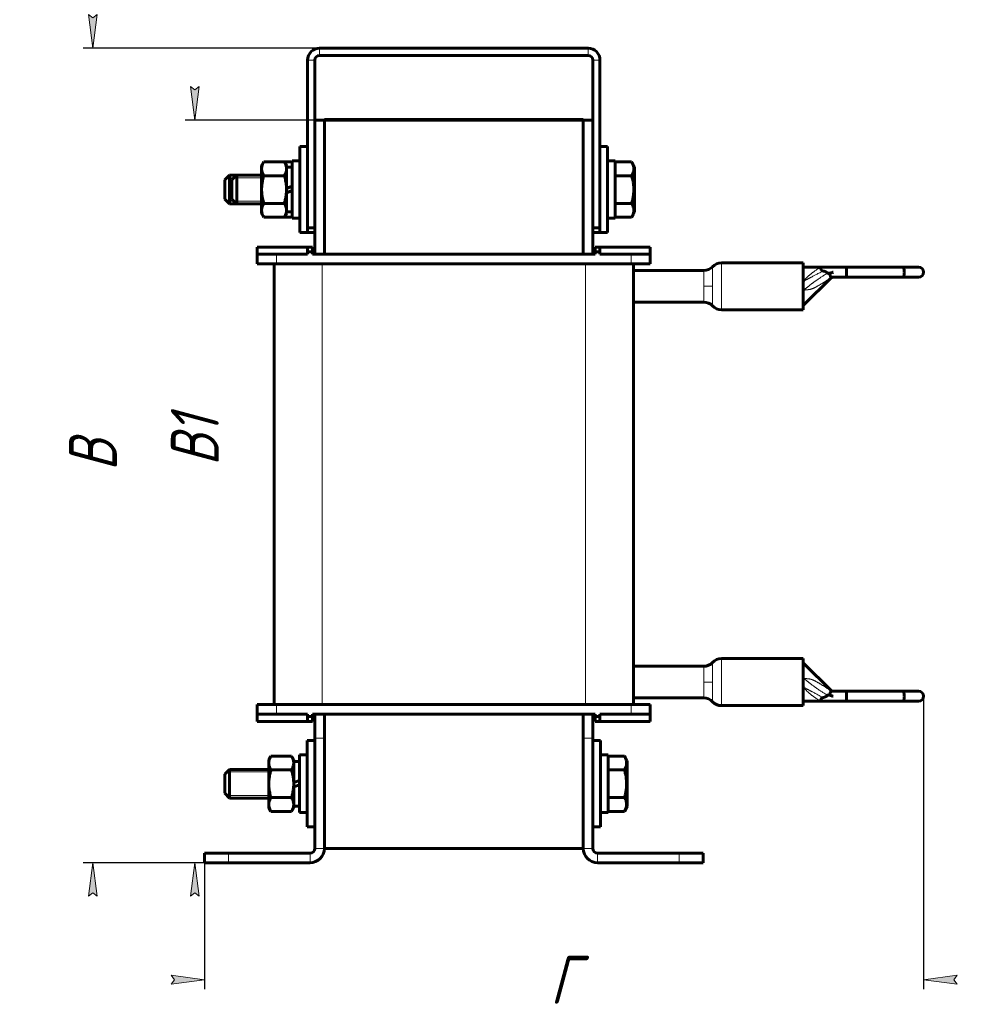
# Model space of a CAD drawing. Header units: millimetres. Extents: x 0 to 420, y 0 to 594.
# Tile 5 of 6: x 219 to 420, y 109 to 314. Entities that reach past the tile are written whole.
import ezdxf

# ---------------------------------------------------------------- set-up
doc = ezdxf.new("R2010")
doc.units = ezdxf.units.MM
doc.linetypes.add('K5LT_BASIC', pattern=[0])
doc.linetypes.add('K5LT_THIN', pattern=[0])
doc.layers.add('Системный слой', color=7, linetype='Continuous')
doc.styles.add('KDIMTEXTSTYLE', font='GOST_AU.SHX', dxfattribs={"width": 0.96, "oblique": 15, "height": 5})
doc.dimstyles.new('KDIMSTYLE (1.00)', dxfattribs={"dimtxt": 5, "dimasz": 1, "dimexe": 2, "dimexo": 0, "dimgap": 1, "dimtad": 1, "dimtxsty": 'KDIMTEXTSTYLE', "dimsah": 1, "dimcen": 0, "dimdle": 1, "dimadec": 0, "dimazin": 0, "dimtfac": 0.667, "dimtmove": 0, "dimatfit": 3, "dimfxl": 1, "dimtvp": 1, "dimtolj": 1, "dimtzin": 0, "dimarcsym": 0})

# ---------------------------------------------------------------- blocks, each defined once
blk = doc.blocks.new('U46')
at = {"layer": 'Системный слой', "color": 150, "linetype": 'K5LT_BASIC', "lineweight": 60, "true_color": 0x0080ff}
for p, q in [((382.87, 257.63), (382.84, 257.63)), ((382.9, 257.64), (382.87, 257.63)), ((382.92, 257.64), (382.9, 257.64))]:
    blk.add_line(p, q, dxfattribs=at)
blk = doc.blocks.new('U47')
at = {"layer": 'Системный слой', "color": 150, "linetype": 'K5LT_BASIC', "lineweight": 60, "true_color": 0x0080ff}
for p, q in [((382.89, 259.58), (382.84, 259.54)), ((382.94, 259.63), (382.89, 259.58)), ((382.98, 259.67), (382.94, 259.63))]:
    blk.add_line(p, q, dxfattribs=at)
blk = doc.blocks.new('U48')
at = {"layer": 'Системный слой', "color": 150, "linetype": 'K5LT_BASIC', "lineweight": 60, "true_color": 0x0080ff}
for p, q in [((279.34, 154.67), (279.34, 163.67)), ((279.34, 145.67), (279.34, 154.67))]:
    blk.add_line(p, q, dxfattribs=at)
blk = doc.blocks.new('U49')
at = {"layer": 'Системный слой', "color": 150, "linetype": 'K5LT_BASIC', "lineweight": 60, "true_color": 0x0080ff}
for p, q in [((342.04, 278.67), (342.04, 287.67)), ((342.04, 269.67), (342.04, 278.67))]:
    blk.add_line(p, q, dxfattribs=at)
blk = doc.blocks.new('U50')
at = {"layer": 'Системный слой', "color": 150, "linetype": 'K5LT_BASIC', "lineweight": 60, "true_color": 0x0080ff}
for p, q in [((277.84, 278.67), (277.84, 287.67)), ((277.84, 269.67), (277.84, 278.67))]:
    blk.add_line(p, q, dxfattribs=at)
blk = doc.blocks.new('U51')
at = {"layer": 'Системный слой', "color": 150, "linetype": 'K5LT_BASIC', "lineweight": 60, "true_color": 0x0080ff}
for p, q in [((382.87, 176.7), (382.84, 176.7)), ((382.9, 176.69), (382.87, 176.7)), ((382.92, 176.69), (382.9, 176.69))]:
    blk.add_line(p, q, dxfattribs=at)
blk = doc.blocks.new('U52')
at = {"layer": 'Системный слой', "color": 150, "linetype": 'K5LT_BASIC', "lineweight": 60, "true_color": 0x0080ff}
for p, q in [((382.89, 174.75), (382.84, 174.79)), ((382.94, 174.7), (382.89, 174.75)), ((382.98, 174.66), (382.94, 174.7))]:
    blk.add_line(p, q, dxfattribs=at)
blk = doc.blocks.new('U53')
at = {"layer": 'Системный слой', "color": 150, "linetype": 'K5LT_BASIC', "lineweight": 60, "true_color": 0x0080ff}
for p, q in [((276.09, 272.89), (276.15, 272.98)), ((276.15, 272.98), (276.19, 273.08)), ((276.19, 273.08), (276.24, 273.17))]:
    blk.add_line(p, q, dxfattribs=at)
blk = doc.blocks.new('U54')
at = {"layer": 'Системный слой', "color": 150, "linetype": 'K5LT_BASIC', "lineweight": 60, "true_color": 0x0080ff}
for p, q in [((276.15, 284.35), (276.09, 284.44)), ((276.19, 284.26), (276.15, 284.35)), ((276.24, 284.17), (276.19, 284.26))]:
    blk.add_line(p, q, dxfattribs=at)
blk = doc.blocks.new('U55')
at = {"layer": 'Системный слой', "color": 150, "linetype": 'K5LT_BASIC', "lineweight": 60, "true_color": 0x0080ff}
for p, q in [((343.64, 278.67), (343.64, 284.67)), ((343.64, 272.67), (343.64, 278.67))]:
    blk.add_line(p, q, dxfattribs=at)
blk = doc.blocks.new('U56')
at = {"layer": 'Системный слой', "color": 150, "linetype": 'K5LT_BASIC', "lineweight": 60, "true_color": 0x0080ff}
for p, q in [((382.84, 263.37), (382.84, 258.47)), ((382.84, 258.47), (382.84, 253.57))]:
    blk.add_line(p, q, dxfattribs=at)
blk = doc.blocks.new('U57')
at = {"layer": 'Системный слой', "color": 150, "linetype": 'K5LT_BASIC', "lineweight": 60, "true_color": 0x0080ff}
for p, q in [((382.84, 180.77), (382.84, 175.87)), ((382.84, 175.87), (382.84, 170.97))]:
    blk.add_line(p, q, dxfattribs=at)
blk = doc.blocks.new('U58')
at = {"layer": 'Системный слой', "color": 150, "linetype": 'K5LT_BASIC', "lineweight": 60, "true_color": 0x0080ff}
for p, q in [((277.74, 154.67), (277.74, 160.67)), ((277.74, 148.67), (277.74, 154.67))]:
    blk.add_line(p, q, dxfattribs=at)
blk = doc.blocks.new('U59')
at = {"layer": 'Системный слой', "color": 150, "linetype": 'K5LT_BASIC', "lineweight": 60, "true_color": 0x0080ff}
for p, q in [((342.14, 154.67), (342.14, 160.67)), ((342.14, 148.67), (342.14, 154.67))]:
    blk.add_line(p, q, dxfattribs=at)
blk = doc.blocks.new('U60')
at = {"layer": 'Системный слой', "color": 150, "linetype": 'K5LT_BASIC', "lineweight": 60, "true_color": 0x0080ff}
for p, q in [((276.24, 278.67), (276.24, 284.67)), ((276.24, 272.67), (276.24, 278.67))]:
    blk.add_line(p, q, dxfattribs=at)
blk = doc.blocks.new('U61')
at = {"layer": 'Системный слой', "color": 150, "linetype": 'K5LT_BASIC', "lineweight": 60, "true_color": 0x0080ff}
for p, q in [((340.54, 154.67), (340.54, 163.67)), ((340.54, 145.67), (340.54, 154.67))]:
    blk.add_line(p, q, dxfattribs=at)
blk = doc.blocks.new('U62')
at = {"layer": 'Системный слой', "color": 7, "linetype": 'K5LT_THIN', "lineweight": 18}
for p, q in [((365.77, 180.77), (365.77, 175.87)), ((365.77, 175.87), (365.77, 170.97))]:
    blk.add_line(p, q, dxfattribs=at)
blk = doc.blocks.new('U63')
at = {"layer": 'Системный слой', "color": 7, "linetype": 'K5LT_THIN', "lineweight": 18}
for p, q in [((365.77, 263.37), (365.77, 258.47)), ((365.77, 258.47), (365.77, 253.57))]:
    blk.add_line(p, q, dxfattribs=at)
blk = doc.blocks.new('KDIMARROW_01')
at = {"layer": 'Системный слой'}
blk.add_hatch(color=0, dxfattribs=at).paths.add_polyline_path([(0, 0), (-7, 0.92), (-6.3, 0), (-7, -0.92)])
at = {"layer": 'Системный слой', "color": 0, "linetype": 'K5LT_THIN', "lineweight": 18}
for p, q in [((-6.3, 0), (-7, 0.92)), ((-7, 0.92), (0, 0)), ((0, 0), (-7, -0.92)), ((-7, -0.92), (-6.3, 0)), ((0, 0), (-1, 0))]:
    blk.add_line(p, q, dxfattribs=at)

msp = doc.modelspace()

# ---------------------------------------------------------------- linework, layer by layer
at = {"layer": 'Системный слой', "color": 150, "linetype": 'K5LT_BASIC', "lineweight": 60, "true_color": 0x0080ff}
for p, q in [((281.941, 308.166), (337.941, 308.166)), ((281.941, 306.666), (337.941, 306.666)), ((279.441, 270.666), (279.441, 305.666)), ((280.941, 270.666), (280.941, 305.666)), ((338.941, 305.666), (338.941, 270.666)), ((340.441, 305.666), (340.441, 270.666)), ((280.941, 293.166), (282.941, 293.166)), ((280.941, 293.166), (280.941, 265.166)), ((282.941, 293.266), (336.941, 293.266)), ((282.941, 293.166), (282.941, 293.266)), ((282.941, 293.166), (282.941, 265.166)), ((282.941, 293.166), (282.941, 265.166)), ((282.941, 293.166), (336.941, 293.166)), ((282.941, 293.166), (336.941, 293.166)), ((336.941, 293.166), (336.941, 293.266)), ((336.941, 293.166), (338.941, 293.166)), ((336.941, 293.166), (336.941, 265.166)), ((336.941, 293.166), (336.941, 265.166)), ((338.941, 293.166), (338.941, 265.166)), ((279.441, 287.666), (277.841, 287.666)), ((342.041, 287.666), (340.441, 287.666)), ((270.288, 284.44), (269.841, 283.666)), ((269.841, 283.666), (269.841, 282.996)), ((274.595, 284.44), (270.288, 284.44)), ((275.041, 283.666), (274.595, 284.44)), ((276.095, 284.44), (274.595, 284.44)), ((275.041, 283.666), (275.041, 282.996)), ((276.241, 284.186), (276.095, 284.44)), ((277.841, 284.666), (276.241, 284.666)), ((343.641, 284.666), (342.041, 284.666)), ((343.641, 284.44), (347.05, 284.44)), ((347.05, 284.44), (347.641, 283.416)), ((263.141, 281.666), (262.141, 280.666)), ((264.641, 281.666), (263.141, 281.666)), ((263.141, 275.666), (263.141, 281.666)), ((264.641, 281.666), (263.641, 280.666)), ((269.841, 281.666), (264.641, 281.666)), ((264.641, 275.666), (264.641, 281.666)), ((269.841, 282.996), (269.841, 278.666)), ((274.595, 281.553), (270.288, 281.553)), ((276.241, 283.316), (275.041, 283.316)), ((275.041, 282.996), (275.041, 278.666)), ((343.641, 281.553), (347.05, 281.553)), ((347.641, 273.916), (347.641, 283.416)), ((262.141, 276.666), (262.141, 280.666)), ((263.641, 276.666), (263.641, 280.666)), ((269.841, 278.666), (269.841, 274.336)), ((275.041, 278.895), (276.241, 279.331)), ((275.041, 278.666), (275.041, 274.336)), ((275.041, 278.001), (276.241, 278.438)), ((263.141, 275.666), (262.141, 276.666)), ((264.641, 275.666), (263.141, 275.666)), ((264.641, 275.666), (263.641, 276.666)), ((269.841, 275.666), (264.641, 275.666)), ((274.595, 275.779), (270.288, 275.779)), ((343.641, 275.779), (347.05, 275.779)), ((269.841, 274.336), (269.841, 273.666)), ((270.288, 272.893), (269.841, 273.666)), ((275.041, 273.666), (274.595, 272.893)), ((275.041, 274.336), (275.041, 273.666)), ((276.241, 274.016), (275.041, 274.016)), ((347.05, 272.893), (347.641, 273.916)), ((274.595, 272.893), (270.288, 272.893)), ((276.095, 272.893), (274.595, 272.893)), ((276.241, 273.147), (276.095, 272.893)), ((277.841, 272.666), (276.241, 272.666)), ((343.641, 272.666), (342.041, 272.666)), ((343.641, 272.893), (347.05, 272.893)), ((279.441, 269.666), (277.841, 269.666)), ((280.941, 270.666), (279.441, 270.666)), ((279.441, 269.666), (279.441, 270.666)), ((280.941, 269.666), (279.441, 269.666)), ((338.941, 270.666), (340.441, 270.666)), ((340.541, 269.666), (338.941, 269.666)), ((340.441, 269.666), (340.441, 270.666)), ((342.041, 269.666), (340.441, 269.666)), ((268.941, 265.166), (268.941, 266.666)), ((268.941, 266.666), (279.441, 266.666)), ((268.941, 265.166), (272.941, 265.166)), ((268.941, 263.166), (268.941, 265.166)), ((272.941, 265.166), (279.441, 265.166)), ((279.441, 265.666), (279.441, 266.666)), ((279.441, 266.666), (280.441, 266.666)), ((279.441, 265.166), (279.441, 265.666)), ((279.441, 265.666), (280.441, 265.666)), ((280.441, 266.666), (280.441, 265.666)), ((280.441, 265.166), (280.441, 265.666)), ((280.441, 265.166), (339.441, 265.166)), ((339.441, 266.666), (340.441, 266.666)), ((339.441, 265.666), (339.441, 266.666)), ((339.441, 265.166), (339.441, 265.666)), ((339.441, 265.666), (340.441, 265.666)), ((340.441, 266.666), (350.941, 266.666)), ((340.441, 266.666), (340.441, 265.666)), ((340.441, 265.166), (340.441, 265.666)), ((340.441, 265.166), (346.941, 265.166)), ((346.941, 265.166), (350.941, 265.166)), ((350.941, 265.166), (350.941, 266.666)), ((350.941, 263.166), (350.941, 265.166)), ((268.941, 263.166), (272.941, 263.166)), ((272.441, 171.166), (272.441, 263.166)), ((272.941, 263.166), (346.941, 263.166)), ((346.941, 263.166), (350.941, 263.166)), ((347.441, 171.166), (347.441, 263.166)), ((365.774, 263.366), (382.841, 263.366)), ((347.441, 261.766), (362.108, 261.766)), ((382.841, 262.466), (386.541, 262.466)), ((386.53, 262.46), (386.541, 262.466)), ((392.034, 262.466), (386.541, 262.466)), ((387.901, 261.218), (387.685, 261.416)), ((403.58, 262.466), (392.034, 262.466)), ((406.891, 262.466), (403.58, 262.466)), ((382.987, 254.61), (388.683, 260.222)), ((388.829, 260.366), (388.709, 260.291)), ((392.034, 260.366), (388.795, 260.366)), ((403.58, 260.366), (392.034, 260.366)), ((406.891, 260.366), (403.58, 260.366)), ((382.841, 257.628), (382.923, 257.645)), ((347.441, 255.166), (362.108, 255.166)), ((365.774, 253.566), (382.841, 253.566)), ((347.441, 179.166), (362.108, 179.166)), ((365.774, 180.766), (382.841, 180.766)), ((382.987, 179.722), (388.683, 174.11)), ((382.841, 176.704), (382.923, 176.687)), ((387.685, 172.916), (387.901, 173.114)), ((388.829, 173.966), (388.709, 174.041)), ((388.795, 173.966), (392.034, 173.966)), ((392.034, 173.966), (403.58, 173.966)), ((403.58, 173.966), (406.891, 173.966)), ((268.941, 171.166), (268.941, 169.166)), ((272.941, 171.166), (268.941, 171.166)), ((346.941, 171.166), (272.941, 171.166)), ((350.941, 171.166), (346.941, 171.166)), ((347.441, 172.566), (362.108, 172.566)), ((350.941, 171.166), (350.941, 169.166)), ((365.774, 170.966), (382.841, 170.966)), ((382.841, 171.866), (386.541, 171.866)), ((386.53, 171.873), (386.541, 171.866)), ((386.541, 171.866), (392.034, 171.866)), ((392.034, 171.866), (403.58, 171.866)), ((403.58, 171.866), (406.891, 171.866)), ((268.941, 169.166), (268.941, 167.666)), ((272.941, 169.166), (268.941, 169.166)), ((279.441, 169.166), (272.941, 169.166)), ((279.441, 169.166), (279.441, 168.666)), ((279.441, 167.666), (279.441, 168.666)), ((280.441, 168.666), (279.441, 168.666)), ((280.441, 169.166), (280.441, 168.666)), ((339.441, 169.166), (280.441, 169.166)), ((280.441, 168.666), (280.441, 167.666)), ((280.941, 164.166), (280.941, 169.166)), ((282.941, 169.166), (282.941, 164.166)), ((336.941, 164.166), (336.941, 169.166)), ((338.941, 169.166), (338.941, 164.166)), ((339.441, 169.166), (339.441, 168.666)), ((340.441, 168.666), (339.441, 168.666)), ((339.441, 167.666), (339.441, 168.666)), ((340.441, 169.166), (340.441, 168.666)), ((346.941, 169.166), (340.441, 169.166)), ((340.441, 168.666), (340.441, 167.666)), ((350.941, 169.166), (346.941, 169.166)), ((350.941, 169.166), (350.941, 167.666)), ((279.441, 167.666), (268.941, 167.666)), ((280.441, 167.666), (279.441, 167.666)), ((340.441, 167.666), (339.441, 167.666)), ((350.941, 167.666), (340.441, 167.666)), ((280.941, 163.666), (279.341, 163.666)), ((280.941, 141.166), (280.941, 164.166)), ((282.941, 141.166), (282.941, 164.166)), ((336.941, 164.166), (336.941, 141.166)), ((338.941, 164.166), (338.941, 141.166)), ((340.541, 163.666), (338.941, 163.666)), ((271.788, 160.44), (271.341, 159.666)), ((276.095, 160.44), (271.788, 160.44)), ((276.541, 159.666), (276.095, 160.44)), ((279.341, 160.666), (277.741, 160.666)), ((342.141, 160.666), (340.541, 160.666)), ((342.141, 160.44), (345.55, 160.44)), ((345.55, 160.44), (346.141, 159.416)), ((271.341, 159.666), (271.341, 158.996)), ((271.341, 158.996), (271.341, 154.666)), ((276.541, 159.666), (276.541, 158.996)), ((277.741, 159.316), (276.541, 159.316)), ((276.541, 158.996), (276.541, 154.666)), ((346.141, 149.916), (346.141, 159.416)), ((263.141, 157.666), (262.141, 156.666)), ((262.141, 152.666), (262.141, 156.666)), ((271.341, 157.666), (263.141, 157.666)), ((263.141, 151.666), (263.141, 157.666)), ((276.095, 157.553), (271.788, 157.553)), ((342.141, 157.553), (345.55, 157.553)), ((271.341, 154.666), (271.341, 150.336)), ((276.541, 154.895), (277.741, 155.331)), ((276.541, 154.666), (276.541, 150.336)), ((276.541, 154.001), (277.741, 154.438)), ((263.141, 151.666), (262.141, 152.666)), ((271.341, 151.666), (263.141, 151.666)), ((271.341, 150.336), (271.341, 149.666)), ((276.095, 151.779), (271.788, 151.779)), ((276.541, 150.336), (276.541, 149.666)), ((277.741, 150.016), (276.541, 150.016)), ((342.141, 151.779), (345.55, 151.779)), ((271.788, 148.893), (271.341, 149.666)), ((276.095, 148.893), (271.788, 148.893)), ((276.541, 149.666), (276.095, 148.893)), ((279.341, 148.666), (277.741, 148.666)), ((342.141, 148.666), (340.541, 148.666)), ((342.141, 148.893), (345.55, 148.893)), ((345.55, 148.893), (346.141, 149.916)), ((280.941, 145.666), (279.341, 145.666)), ((340.541, 145.666), (338.941, 145.666)), ((257.941, 138.166), (257.941, 140.166)), ((257.941, 140.166), (262.941, 140.166)), ((262.941, 140.166), (279.941, 140.166)), ((282.941, 141.166), (336.941, 141.166)), ((339.941, 140.166), (356.941, 140.166)), ((356.941, 140.166), (361.941, 140.166)), ((361.941, 138.166), (361.941, 140.166)), ((257.941, 138.166), (262.941, 138.166)), ((262.941, 138.166), (279.941, 138.166)), ((339.941, 138.166), (356.941, 138.166)), ((356.941, 138.166), (361.941, 138.166))]:
    msp.add_line(p, q, dxfattribs=at)
at = {"layer": 'Системный слой', "color": 7, "linetype": 'K5LT_THIN', "lineweight": 18}
for p, q in [((281.941, 308.166), (281.941, 306.666)), ((337.941, 306.666), (337.941, 308.166)), ((280.941, 305.666), (279.441, 305.666)), ((338.941, 305.666), (340.441, 305.666)), ((263.141, 281.125), (262.6, 281.125)), ((264.1, 281.125), (263.141, 281.125)), ((264.641, 281.125), (264.1, 281.125)), ((269.841, 281.125), (264.641, 281.125)), ((263.141, 276.207), (262.6, 276.207)), ((264.1, 276.207), (263.141, 276.207)), ((264.641, 276.207), (264.1, 276.207)), ((269.841, 276.207), (264.641, 276.207)), ((272.941, 263.166), (272.941, 265.166)), ((346.941, 263.166), (346.941, 265.166)), ((282.441, 171.166), (282.441, 263.166)), ((337.441, 171.166), (337.441, 263.166)), ((362.108, 261.766), (362.108, 258.466)), ((363.941, 262.566), (363.941, 258.466)), ((389.067, 261.416), (387.685, 261.416)), ((362.108, 258.466), (362.108, 255.166)), ((362.108, 258.466), (363.941, 258.466)), ((363.941, 258.466), (363.941, 254.366)), ((362.108, 179.166), (362.108, 175.866)), ((363.941, 179.966), (363.941, 175.866)), ((362.108, 175.866), (363.941, 175.866)), ((362.108, 175.866), (362.108, 172.566)), ((363.941, 175.866), (363.941, 171.766)), ((387.685, 172.916), (389.067, 172.916)), ((272.941, 171.166), (272.941, 169.166)), ((346.941, 171.166), (346.941, 169.166)), ((282.941, 164.166), (280.941, 164.166)), ((336.941, 164.166), (338.941, 164.166)), ((263.141, 157.125), (262.6, 157.125)), ((271.341, 157.125), (263.141, 157.125)), ((263.141, 152.207), (262.6, 152.207)), ((271.341, 152.207), (263.141, 152.207)), ((262.941, 138.166), (262.941, 140.166)), ((279.941, 138.166), (279.941, 140.166)), ((282.941, 141.166), (280.941, 141.166)), ((336.941, 141.166), (338.941, 141.166)), ((339.941, 140.166), (339.941, 138.166)), ((356.941, 138.166), (356.941, 140.166))]:
    msp.add_line(p, q, dxfattribs=at)
at = {"layer": 'Системный слой', "color": 150, "linetype": 'K5LT_BASIC', "lineweight": 60, "true_color": 0x0080ff}
for centre, radius, start, end in [((281.941, 305.666), 2.5, 90, 180), ((281.941, 305.666), 1, 90, 180), ((337.941, 305.666), 2.5, 0, 90), ((337.941, 305.666), 1, 0, 90), ((365.774, 260.866), 2.5, 90, 137.15636), ((362.108, 264.266), 2.5, 270, 317.15636), ((406.891, 261.416), 1.05, 270, 90), ((389.034, 259.866), 0.5, 90, 134.57478), ((389.031, 259.866), 0.5, 90.00008, 133.81348), ((389.032, 259.866), 0.5, 90.0001, 90.15528), ((362.108, 252.666), 2.5, 42.84364, 90), ((365.774, 256.066), 2.5, 222.84364, 270), ((382.636, 254.966), 0.5, 294.17288, 314.57478), ((362.108, 181.666), 2.5, 270, 317.15636), ((365.774, 178.266), 2.5, 90, 137.15636), ((382.636, 179.366), 0.5, 45.42522, 65.82712), ((389.034, 174.466), 0.5, 225.42522, 270), ((389.032, 174.466), 0.5, 225.92393, 269.9999), ((406.891, 172.916), 1.05, 270, 90), ((362.108, 170.066), 2.5, 42.84364, 90), ((365.774, 173.466), 2.5, 222.84364, 270), ((279.941, 141.166), 3, 270, 0), ((279.941, 141.166), 1, 270, 0), ((339.941, 141.166), 3, 180, 270), ((339.941, 141.166), 1, 180, 270)]:
    msp.add_arc(centre, radius, start, end, dxfattribs=at)
for centre, ratio in [((392.034, 261.416), 0.1830728), ((392.034, 172.916), 0.1830733)]:
    msp.add_ellipse(centre, major_axis=(0, -1.05), ratio=ratio, start_param=3.1415927, end_param=6.2831853, dxfattribs=at)
for points, knots in [([(270.288, 284.44), (270.228, 284.337), (270.14, 284.171), (270.036, 283.937), (269.965, 283.745), (269.913, 283.565), (269.869, 283.363), (269.846, 283.177), (269.841, 283.042), (269.841, 282.996)], [0, 0, 0, 0, 2.192924, 3.5182583, 4.9042648, 6.1846453, 7.2478472, 9.0585836, 10, 10, 10, 10]), ([(275.041, 282.996), (275.041, 283.085), (275.031, 283.256), (274.984, 283.516), (274.919, 283.742), (274.801, 284.054), (274.69, 284.275), (274.595, 284.44)], [0, 0, 0, 0, 1.4474022, 2.7997206, 4.2800738, 5.188369, 8, 8, 8, 8]), ([(347.05, 281.553), (347.161, 281.745), (347.298, 282.024), (347.412, 282.373), (347.461, 282.584), (347.49, 282.786), (347.5, 282.989), (347.49, 283.209), (347.454, 283.456), (347.361, 283.804), (347.216, 284.14), (347.089, 284.372), (347.05, 284.44)], [0, 0, 0, 0, 2.6664898, 3.8104252, 4.7004436, 5.503844, 6.499853, 7.3954291, 8.4365302, 9.7948231, 12.0596697, 13, 13, 13, 13]), ([(269.841, 282.996), (269.841, 282.908), (269.852, 282.737), (269.898, 282.476), (269.964, 282.25), (270.081, 281.938), (270.193, 281.718), (270.288, 281.553)], [0, 0, 0, 0, 1.4474022, 2.7997206, 4.2800738, 5.188369, 8, 8, 8, 8]), ([(270.288, 281.553), (270.27, 281.492), (270.225, 281.333), (270.144, 281.025), (270.045, 280.596), (269.962, 280.147), (269.904, 279.729), (269.874, 279.435), (269.857, 279.199), (269.848, 279.021), (269.842, 278.843), (269.841, 278.725), (269.841, 278.666)], [0, 0, 0, 0, 1.432862, 3.7254411, 7.1643098, 11.3382807, 14.0037105, 16.6691403, 18.0018553, 19.3345702, 20.6672851, 22, 22, 22, 22]), ([(274.595, 281.553), (274.654, 281.656), (274.742, 281.822), (274.846, 282.056), (274.917, 282.248), (274.97, 282.428), (275.014, 282.63), (275.037, 282.816), (275.041, 282.95), (275.041, 282.996)], [0, 0, 0, 0, 2.192924, 3.5182583, 4.9042648, 6.1846453, 7.2478472, 9.0585836, 10, 10, 10, 10]), ([(275.041, 278.666), (275.041, 278.747), (275.039, 278.908), (275.029, 279.151), (275.012, 279.392), (274.983, 279.694), (274.935, 280.055), (274.85, 280.538), (274.737, 281.038), (274.64, 281.395), (274.595, 281.553)], [0, 0, 0, 0, 1.8184641, 3.6369281, 5.4553922, 7.2738563, 10.4656914, 13.6575265, 18.3042162, 22, 22, 22, 22]), ([(347.05, 275.779), (347.089, 275.914), (347.183, 276.258), (347.327, 276.882), (347.428, 277.511), (347.473, 277.996), (347.488, 278.266), (347.494, 278.441), (347.497, 278.588), (347.497, 278.746), (347.494, 278.944), (347.483, 279.181), (347.458, 279.523), (347.4, 280.017), (347.298, 280.58), (347.174, 281.108), (347.093, 281.405), (347.05, 281.553)], [0, 0, 0, 0, 3.1522963, 8.0240269, 14.4303577, 17.4742998, 18.9962709, 20.5182419, 21.4098548, 22.3014677, 24.0846935, 25.8679193, 27.6511451, 31.7925039, 37.0725247, 40.5362624, 44, 44, 44, 44]), ([(269.841, 278.666), (269.841, 278.586), (269.843, 278.424), (269.854, 278.182), (269.87, 277.94), (269.9, 277.638), (269.948, 277.277), (270.033, 276.794), (270.145, 276.295), (270.242, 275.937), (270.288, 275.779)], [0, 0, 0, 0, 1.8184641, 3.6369281, 5.4553922, 7.2738563, 10.4656914, 13.6575265, 18.3042162, 22, 22, 22, 22]), ([(274.595, 275.779), (274.612, 275.841), (274.657, 276), (274.738, 276.307), (274.837, 276.736), (274.921, 277.185), (274.979, 277.603), (275.009, 277.898), (275.025, 278.134), (275.035, 278.311), (275.04, 278.489), (275.041, 278.607), (275.041, 278.666)], [0, 0, 0, 0, 1.432862, 3.7254411, 7.1643098, 11.3382807, 14.0037105, 16.6691403, 18.0018553, 19.3345702, 20.6672851, 22, 22, 22, 22]), ([(270.288, 275.779), (270.228, 275.676), (270.14, 275.51), (270.036, 275.276), (269.965, 275.085), (269.913, 274.904), (269.869, 274.703), (269.846, 274.517), (269.841, 274.382), (269.841, 274.336)], [0, 0, 0, 0, 2.192924, 3.5182583, 4.9042648, 6.1846453, 7.2478472, 9.0585836, 10, 10, 10, 10]), ([(275.041, 274.336), (275.041, 274.425), (275.031, 274.595), (274.984, 274.856), (274.919, 275.082), (274.801, 275.394), (274.69, 275.614), (274.595, 275.779)], [0, 0, 0, 0, 1.4474022, 2.7997206, 4.2800738, 5.188369, 8, 8, 8, 8]), ([(347.05, 272.893), (347.161, 273.085), (347.298, 273.364), (347.412, 273.712), (347.461, 273.924), (347.49, 274.126), (347.5, 274.328), (347.49, 274.549), (347.454, 274.796), (347.361, 275.143), (347.216, 275.479), (347.089, 275.712), (347.05, 275.779)], [0, 0, 0, 0, 2.6664898, 3.8104252, 4.7004436, 5.503844, 6.499853, 7.3954291, 8.4365302, 9.7948231, 12.0596697, 13, 13, 13, 13]), ([(269.841, 274.336), (269.841, 274.248), (269.852, 274.077), (269.898, 273.816), (269.964, 273.59), (270.081, 273.278), (270.193, 273.058), (270.288, 272.893)], [0, 0, 0, 0, 1.4474022, 2.7997206, 4.2800738, 5.188369, 8, 8, 8, 8]), ([(274.595, 272.893), (274.654, 272.996), (274.742, 273.162), (274.846, 273.396), (274.917, 273.587), (274.97, 273.768), (275.014, 273.969), (275.037, 274.156), (275.041, 274.29), (275.041, 274.336)], [0, 0, 0, 0, 2.192924, 3.5182583, 4.9042648, 6.1846453, 7.2478472, 9.0585836, 10, 10, 10, 10]), ([(386.53, 262.46), (386.521, 262.454), (386.507, 262.439), (386.492, 262.404), (386.483, 262.362), (386.48, 262.306), (386.485, 262.24), (386.497, 262.171), (386.516, 262.104), (386.541, 262.041), (386.57, 261.98), (386.605, 261.923), (386.645, 261.87), (386.692, 261.821), (386.743, 261.779), (386.795, 261.745), (386.869, 261.708), (386.928, 261.688), (386.97, 261.678)], [0, 0, 0, 0, 1.8454382, 2.9755521, 4.3350421, 5.8173962, 7.29868, 8.6325344, 9.8298963, 10.9156191, 11.9424532, 12.9220668, 13.8762296, 14.8134117, 15.7270602, 16.5800675, 17.309886, 19, 19, 19, 19]), ([(386.97, 261.678), (387.017, 261.667), (387.114, 261.642), (387.253, 261.605), (387.357, 261.572), (387.436, 261.545), (387.49, 261.525), (387.535, 261.505), (387.575, 261.487), (387.613, 261.468), (387.655, 261.441), (387.676, 261.424), (387.685, 261.416)], [0, 0, 0, 0, 2.4844672, 5.1391046, 7.3550045, 8.0620114, 9.4122568, 10.2894528, 10.5450623, 11.6156979, 12.3859596, 13, 13, 13, 13]), ([(389.067, 261.416), (388.994, 261.391), (388.878, 261.352), (388.718, 261.302), (388.587, 261.263), (388.46, 261.23), (388.35, 261.205), (388.267, 261.19), (388.205, 261.181), (388.156, 261.175), (388.112, 261.172), (388.074, 261.172), (388.041, 261.173), (388.013, 261.175), (387.989, 261.179), (387.968, 261.184), (387.95, 261.19), (387.926, 261.199), (387.911, 261.209), (387.901, 261.218)], [0, 0, 0, 0, 3.8575636, 6.0258817, 8.3281164, 10.6476097, 12.5152172, 13.9210342, 14.8405084, 15.6762209, 16.3766706, 17.0247555, 17.5620102, 18.040115, 18.4179228, 18.7579661, 19.0892951, 19.388906, 20, 20, 20, 20]), ([(388.795, 260.366), (388.776, 260.366), (388.745, 260.373), (388.697, 260.397), (388.652, 260.431), (388.604, 260.48), (388.558, 260.542), (388.517, 260.61), (388.484, 260.677), (388.459, 260.741), (388.442, 260.799), (388.428, 260.863), (388.423, 260.918), (388.426, 260.975), (388.433, 261.009), (388.443, 261.042), (388.457, 261.073), (388.48, 261.11), (388.512, 261.146), (388.554, 261.183), (388.599, 261.214), (388.653, 261.246), (388.711, 261.276), (388.784, 261.309), (388.88, 261.348), (388.977, 261.384), (389.044, 261.408), (389.067, 261.416)], [0, 0, 0, 0, 2.1519975, 3.4618242, 5.0261623, 6.720378, 8.4027179, 9.9042629, 11.2317725, 12.393992, 13.3885222, 14.1748303, 15.5100915, 15.9662212, 16.7715474, 17.1100027, 17.5119446, 18.2960938, 19.0522586, 19.706577, 20.7150237, 21.4819893, 22.4302785, 23.5919103, 24.9292847, 26.9240025, 28, 28, 28, 28]), ([(403.58, 260.366), (403.603, 260.366), (403.64, 260.376), (403.69, 260.411), (403.731, 260.455), (403.773, 260.519), (403.816, 260.609), (403.858, 260.729), (403.891, 260.869), (403.915, 261.01), (403.931, 261.147), (403.939, 261.282), (403.942, 261.416), (403.939, 261.549), (403.931, 261.678), (403.918, 261.798), (403.901, 261.909), (403.879, 262.019), (403.848, 262.132), (403.809, 262.24), (403.765, 262.327), (403.721, 262.389), (403.679, 262.43), (403.633, 262.459), (403.6, 262.466), (403.58, 262.466)], [0, 0, 0, 0, 1.5596462, 2.5407568, 3.5682644, 4.5978325, 5.8395344, 7.2918657, 8.630786, 9.8488793, 10.9447813, 11.9751143, 13, 14.0182982, 15.0352069, 16.003993, 16.9279683, 17.8713976, 18.9891491, 20.3320791, 21.6038643, 22.6965612, 23.7304205, 24.6548136, 26, 26, 26, 26]), ([(388.709, 260.291), (388.742, 260.311), (388.804, 260.341), (388.894, 260.362), (388.948, 260.366), (388.971, 260.366)], [0, 0, 0, 0, 2.4967269, 4.4966787, 6, 6, 6, 6]), ([(386.53, 171.873), (386.521, 171.878), (386.507, 171.893), (386.492, 171.928), (386.483, 171.97), (386.48, 172.026), (386.485, 172.092), (386.498, 172.161), (386.516, 172.228), (386.541, 172.292), (386.57, 172.352), (386.605, 172.409), (386.645, 172.463), (386.692, 172.511), (386.743, 172.554), (386.796, 172.587), (386.869, 172.624), (386.928, 172.644), (386.97, 172.654)], [0, 0, 0, 0, 1.8455532, 2.9757407, 4.3353269, 5.8177925, 7.2991966, 8.633175, 9.8306666, 10.9165327, 11.9435304, 12.9233241, 13.8776601, 14.8149563, 15.7286358, 16.5815443, 17.3111563, 19, 19, 19, 19]), ([(386.97, 172.654), (387.017, 172.666), (387.114, 172.69), (387.253, 172.728), (387.357, 172.76), (387.436, 172.787), (387.49, 172.808), (387.535, 172.827), (387.575, 172.845), (387.613, 172.865), (387.655, 172.891), (387.676, 172.908), (387.685, 172.916)], [0, 0, 0, 0, 2.4843995, 5.1390116, 7.354925, 8.0619405, 9.4122069, 10.2894176, 10.5450309, 11.6156794, 12.3859499, 13, 13, 13, 13]), ([(389.067, 172.916), (388.994, 172.942), (388.878, 172.98), (388.718, 173.031), (388.587, 173.069), (388.46, 173.102), (388.35, 173.127), (388.267, 173.142), (388.205, 173.152), (388.156, 173.157), (388.112, 173.16), (388.074, 173.161), (388.041, 173.16), (388.013, 173.157), (387.989, 173.153), (387.968, 173.149), (387.95, 173.143), (387.926, 173.133), (387.911, 173.123), (387.901, 173.114)], [0, 0, 0, 0, 3.8575998, 6.0259391, 8.3281966, 10.6477137, 12.5153448, 13.9211859, 14.8406744, 15.6763959, 16.3768511, 17.0249423, 17.5622042, 18.0403186, 18.4181306, 18.7581748, 19.0894968, 19.3890847, 20, 20, 20, 20]), ([(388.795, 173.966), (388.776, 173.966), (388.745, 173.96), (388.697, 173.935), (388.652, 173.901), (388.604, 173.852), (388.557, 173.79), (388.517, 173.723), (388.484, 173.655), (388.459, 173.591), (388.442, 173.534), (388.428, 173.469), (388.423, 173.414), (388.426, 173.357), (388.433, 173.323), (388.443, 173.29), (388.457, 173.26), (388.48, 173.223), (388.512, 173.186), (388.554, 173.15), (388.599, 173.118), (388.653, 173.087), (388.711, 173.056), (388.784, 173.023), (388.88, 172.984), (388.977, 172.948), (389.044, 172.924), (389.067, 172.916)], [0, 0, 0, 0, 2.1527486, 3.4629085, 5.0274565, 6.7217054, 8.403897, 9.9051738, 11.232377, 12.39434, 13.3887085, 14.1749501, 15.5102009, 15.9663372, 16.7716762, 17.1101381, 17.5120875, 18.2962505, 19.0524229, 19.7067534, 20.7152059, 21.4821624, 22.4304343, 23.5920402, 24.9293804, 26.9240388, 28, 28, 28, 28]), ([(388.709, 174.041), (388.742, 174.021), (388.804, 173.991), (388.894, 173.97), (388.948, 173.966), (388.971, 173.966)], [0, 0, 0, 0, 2.4967265, 4.4966783, 6, 6, 6, 6]), ([(403.58, 173.966), (403.603, 173.966), (403.64, 173.957), (403.69, 173.921), (403.731, 173.877), (403.773, 173.814), (403.816, 173.723), (403.858, 173.603), (403.891, 173.463), (403.915, 173.323), (403.931, 173.185), (403.939, 173.05), (403.942, 172.916), (403.939, 172.783), (403.931, 172.655), (403.918, 172.535), (403.901, 172.423), (403.879, 172.314), (403.848, 172.2), (403.809, 172.092), (403.765, 172.005), (403.721, 171.943), (403.679, 171.902), (403.633, 171.873), (403.6, 171.866), (403.58, 171.866)], [0, 0, 0, 0, 1.5596462, 2.5407568, 3.5682645, 4.5978326, 5.8395344, 7.2918657, 8.630786, 9.8488793, 10.9447813, 11.9751143, 13, 14.0182982, 15.0352069, 16.003993, 16.9279683, 17.8713976, 18.9891491, 20.3320791, 21.6038643, 22.6965612, 23.7304205, 24.6548136, 26, 26, 26, 26]), ([(271.788, 160.44), (271.728, 160.337), (271.64, 160.171), (271.536, 159.937), (271.465, 159.745), (271.413, 159.565), (271.369, 159.363), (271.346, 159.177), (271.341, 159.042), (271.341, 158.996)], [0, 0, 0, 0, 2.192924, 3.5182583, 4.9042648, 6.1846453, 7.2478472, 9.0585836, 10, 10, 10, 10]), ([(276.541, 158.996), (276.541, 159.085), (276.531, 159.256), (276.484, 159.516), (276.419, 159.742), (276.301, 160.054), (276.19, 160.275), (276.095, 160.44)], [0, 0, 0, 0, 1.4474022, 2.7997206, 4.2800738, 5.188369, 8, 8, 8, 8]), ([(345.55, 157.553), (345.661, 157.745), (345.798, 158.024), (345.912, 158.373), (345.961, 158.584), (345.99, 158.786), (346, 158.989), (345.99, 159.209), (345.954, 159.456), (345.861, 159.804), (345.716, 160.14), (345.589, 160.372), (345.55, 160.44)], [0, 0, 0, 0, 2.6664898, 3.8104252, 4.7004436, 5.503844, 6.499853, 7.3954291, 8.4365302, 9.7948231, 12.0596697, 13, 13, 13, 13]), ([(271.341, 158.996), (271.341, 158.908), (271.352, 158.737), (271.398, 158.476), (271.464, 158.25), (271.581, 157.938), (271.693, 157.718), (271.788, 157.553)], [0, 0, 0, 0, 1.4474022, 2.7997206, 4.2800738, 5.188369, 8, 8, 8, 8]), ([(276.095, 157.553), (276.154, 157.656), (276.242, 157.822), (276.346, 158.056), (276.417, 158.248), (276.47, 158.428), (276.514, 158.63), (276.537, 158.816), (276.541, 158.95), (276.541, 158.996)], [0, 0, 0, 0, 2.192924, 3.5182583, 4.9042648, 6.1846453, 7.2478472, 9.0585836, 10, 10, 10, 10]), ([(271.788, 157.553), (271.77, 157.492), (271.725, 157.333), (271.644, 157.025), (271.545, 156.596), (271.462, 156.147), (271.404, 155.729), (271.374, 155.435), (271.357, 155.199), (271.348, 155.021), (271.342, 154.843), (271.341, 154.725), (271.341, 154.666)], [0, 0, 0, 0, 1.432862, 3.7254411, 7.1643098, 11.3382807, 14.0037105, 16.6691403, 18.0018553, 19.3345702, 20.6672851, 22, 22, 22, 22]), ([(276.541, 154.666), (276.541, 154.747), (276.539, 154.908), (276.529, 155.151), (276.512, 155.392), (276.483, 155.694), (276.435, 156.055), (276.35, 156.538), (276.237, 157.038), (276.14, 157.395), (276.095, 157.553)], [0, 0, 0, 0, 1.8184641, 3.6369281, 5.4553922, 7.2738563, 10.4656914, 13.6575265, 18.3042162, 22, 22, 22, 22]), ([(345.55, 151.779), (345.589, 151.914), (345.683, 152.258), (345.827, 152.882), (345.928, 153.511), (345.973, 153.996), (345.988, 154.266), (345.994, 154.441), (345.997, 154.588), (345.997, 154.746), (345.994, 154.944), (345.983, 155.181), (345.958, 155.523), (345.9, 156.017), (345.798, 156.58), (345.674, 157.108), (345.593, 157.405), (345.55, 157.553)], [0, 0, 0, 0, 3.1522963, 8.0240269, 14.4303577, 17.4742998, 18.9962709, 20.5182419, 21.4098548, 22.3014677, 24.0846935, 25.8679193, 27.6511451, 31.7925039, 37.0725247, 40.5362624, 44, 44, 44, 44]), ([(271.341, 154.666), (271.341, 154.586), (271.343, 154.424), (271.354, 154.182), (271.37, 153.94), (271.4, 153.638), (271.448, 153.277), (271.533, 152.794), (271.645, 152.295), (271.742, 151.937), (271.788, 151.779)], [0, 0, 0, 0, 1.8184641, 3.6369281, 5.4553922, 7.2738563, 10.4656914, 13.6575265, 18.3042162, 22, 22, 22, 22]), ([(276.095, 151.779), (276.112, 151.841), (276.157, 152), (276.238, 152.307), (276.337, 152.736), (276.421, 153.185), (276.479, 153.603), (276.509, 153.898), (276.525, 154.134), (276.535, 154.311), (276.54, 154.489), (276.541, 154.607), (276.541, 154.666)], [0, 0, 0, 0, 1.432862, 3.7254411, 7.1643098, 11.3382807, 14.0037105, 16.6691403, 18.0018553, 19.3345702, 20.6672851, 22, 22, 22, 22]), ([(271.788, 151.779), (271.728, 151.676), (271.64, 151.51), (271.536, 151.276), (271.465, 151.085), (271.413, 150.904), (271.369, 150.703), (271.346, 150.517), (271.341, 150.382), (271.341, 150.336)], [0, 0, 0, 0, 2.192924, 3.5182583, 4.9042648, 6.1846453, 7.2478472, 9.0585836, 10, 10, 10, 10]), ([(271.341, 150.336), (271.341, 150.248), (271.352, 150.077), (271.398, 149.816), (271.464, 149.59), (271.581, 149.278), (271.693, 149.058), (271.788, 148.893)], [0, 0, 0, 0, 1.4474022, 2.7997206, 4.2800738, 5.188369, 8, 8, 8, 8]), ([(276.541, 150.336), (276.541, 150.425), (276.531, 150.595), (276.484, 150.856), (276.419, 151.082), (276.301, 151.394), (276.19, 151.614), (276.095, 151.779)], [0, 0, 0, 0, 1.4474022, 2.7997206, 4.2800738, 5.188369, 8, 8, 8, 8]), ([(276.095, 148.893), (276.154, 148.996), (276.242, 149.162), (276.346, 149.396), (276.417, 149.587), (276.47, 149.768), (276.514, 149.969), (276.537, 150.156), (276.541, 150.29), (276.541, 150.336)], [0, 0, 0, 0, 2.192924, 3.5182583, 4.9042648, 6.1846453, 7.2478472, 9.0585836, 10, 10, 10, 10]), ([(345.55, 148.893), (345.661, 149.085), (345.798, 149.364), (345.912, 149.712), (345.961, 149.924), (345.99, 150.126), (346, 150.328), (345.99, 150.549), (345.954, 150.796), (345.861, 151.143), (345.716, 151.479), (345.589, 151.712), (345.55, 151.779)], [0, 0, 0, 0, 2.6664898, 3.8104252, 4.7004436, 5.503844, 6.499853, 7.3954291, 8.4365302, 9.7948231, 12.0596697, 13, 13, 13, 13])]:
    msp.add_open_spline(points, degree=3, knots=knots, dxfattribs=at)
at = {"layer": 'Системный слой', "color": 7, "linetype": 'K5LT_THIN', "lineweight": 18}
for points, knots in [([(382.981, 259.675), (382.978, 259.838), (382.973, 260.138), (382.961, 260.541), (382.948, 260.901), (382.931, 261.254), (382.91, 261.601), (382.887, 261.913), (382.868, 262.154), (382.854, 262.321), (382.845, 262.417), (382.842, 262.459), (382.841, 262.466), (382.841, 262.466)], [0, 0, 0, 0, 1.4044444, 2.6401551, 3.7791445, 5.0291233, 6.5186291, 8.0815531, 9.605459, 10.9534784, 12.2551706, 13.2679009, 14, 14, 14, 14]), ([(386.97, 261.678), (386.812, 261.593), (386.517, 261.43), (386.106, 261.211), (385.75, 261.023), (385.438, 260.858), (385.154, 260.709), (384.907, 260.58), (384.702, 260.473), (384.545, 260.39), (384.41, 260.32), (384.286, 260.255), (384.158, 260.188), (384.028, 260.12), (383.896, 260.051), (383.768, 259.984), (383.641, 259.919), (383.522, 259.857), (383.411, 259.8), (383.308, 259.748), (383.204, 259.696), (383.093, 259.641), (382.971, 259.581), (382.886, 259.541), (382.841, 259.52)], [0, 0, 0, 0, 2.8156838, 5.280186, 7.3740726, 9.2016341, 10.9244303, 12.5121208, 13.6891156, 14.6450364, 15.3952588, 16.1648788, 16.9308865, 17.7683168, 18.5455115, 19.3596344, 20.1257907, 20.8770336, 21.5392092, 22.1513427, 22.7582428, 23.4390673, 24.1863196, 25, 25, 25, 25]), ([(387.901, 261.218), (387.675, 261.081), (387.253, 260.816), (386.673, 260.444), (386.196, 260.128), (385.813, 259.867), (385.506, 259.652), (385.262, 259.477), (385.069, 259.337), (384.913, 259.222), (384.774, 259.118), (384.65, 259.024), (384.525, 258.928), (384.395, 258.828), (384.249, 258.713), (384.109, 258.601), (383.983, 258.5), (383.861, 258.401), (383.736, 258.301), (383.606, 258.197), (383.489, 258.104), (383.383, 258.022), (383.28, 257.945), (383.168, 257.862), (383.051, 257.777), (382.94, 257.698), (382.872, 257.65), (382.841, 257.628)], [0, 0, 0, 0, 3.5216378, 6.6051634, 9.1329725, 11.105065, 12.7536823, 14.1026687, 15.0903673, 15.9226489, 16.6877267, 17.3999029, 18.0138519, 18.7918235, 19.6179541, 20.4945071, 21.1813439, 21.8416826, 22.6786924, 23.5073713, 24.3027777, 24.9048045, 25.5058856, 26.1657599, 26.8844271, 27.5074395, 28, 28, 28, 28]), ([(386.53, 262.46), (386.384, 262.375), (386.111, 262.215), (385.729, 261.98), (385.414, 261.775), (385.157, 261.6), (384.95, 261.453), (384.775, 261.323), (384.621, 261.204), (384.476, 261.089), (384.336, 260.975), (384.204, 260.864), (384.077, 260.753), (383.949, 260.64), (383.813, 260.516), (383.664, 260.375), (383.488, 260.204), (383.301, 260.015), (383.127, 259.833), (383.024, 259.723), (382.981, 259.675)], [0, 0, 0, 0, 2.3792265, 4.4601831, 6.24287, 7.5906568, 8.768175, 9.7237407, 10.5939841, 11.4372345, 12.2637464, 13.0735197, 13.820843, 14.6025283, 15.4456703, 16.3712897, 17.4508702, 18.8508867, 20.0762187, 21, 21, 21, 21]), ([(388.709, 260.291), (388.561, 260.198), (388.281, 260.023), (387.893, 259.778), (387.57, 259.573), (387.305, 259.406), (387.082, 259.265), (386.875, 259.136), (386.681, 259.014), (386.502, 258.904), (386.347, 258.81), (386.206, 258.724), (386.066, 258.64), (385.926, 258.558), (385.76, 258.463), (385.611, 258.379), (385.471, 258.304), (385.375, 258.253), (385.286, 258.207), (385.203, 258.166), (385.124, 258.128), (385.044, 258.091), (384.961, 258.053), (384.871, 258.015), (384.78, 257.978), (384.682, 257.942), (384.583, 257.908), (384.481, 257.877), (384.388, 257.851), (384.301, 257.831), (384.222, 257.816), (384.15, 257.803), (384.082, 257.792), (384.012, 257.782), (383.936, 257.774), (383.859, 257.766), (383.786, 257.76), (383.717, 257.753), (383.647, 257.747), (383.567, 257.74), (383.477, 257.731), (383.377, 257.719), (383.264, 257.704), (383.146, 257.686), (383.029, 257.666), (382.957, 257.652), (382.923, 257.645)], [0, 0, 0, 0, 3.9997003, 7.5266597, 10.4101383, 12.6501362, 14.5713236, 16.3444405, 18.1224451, 19.6971111, 21.0335161, 22.1482447, 23.363277, 24.6398739, 25.7374908, 27.5545393, 28.4001663, 29.1983998, 29.9247717, 30.5792821, 31.191635, 31.8023684, 32.4653445, 33.120877, 33.8157449, 34.4960858, 35.2690551, 35.97512, 36.6565732, 37.2441346, 37.7901186, 38.2744435, 38.7181422, 39.181103, 39.7156137, 40.2365642, 40.7567039, 41.2015338, 41.6775677, 42.2384459, 42.8841684, 43.6134979, 44.4025221, 45.3528814, 46.2318834, 47, 47, 47, 47]), ([(388.683, 260.222), (388.683, 260.222), (388.684, 260.225), (388.687, 260.238), (388.691, 260.253), (388.698, 260.271), (388.705, 260.284), (388.709, 260.291)], [0, 0, 0, 0, 2.1455188, 3.9374849, 5.3758984, 6.7132199, 8, 8, 8, 8]), ([(382.987, 254.61), (382.987, 254.61), (382.987, 254.636), (382.986, 254.738), (382.983, 254.88), (382.978, 255.05), (382.971, 255.239), (382.961, 255.434), (382.949, 255.625), (382.933, 255.812), (382.915, 255.996), (382.894, 256.184), (382.873, 256.358), (382.855, 256.505), (382.845, 256.585), (382.841, 256.618)], [0, 0, 0, 0, 2.2205962, 4.1482617, 5.8232598, 7.4284243, 8.8965803, 10.1874645, 11.3034154, 12.311608, 13.2460266, 14.1114432, 14.993523, 15.5887131, 16, 16, 16, 16]), ([(382.841, 177.714), (382.853, 177.809), (382.875, 177.988), (382.904, 178.234), (382.928, 178.458), (382.946, 178.671), (382.96, 178.88), (382.971, 179.09), (382.979, 179.291), (382.983, 179.466), (382.986, 179.604), (382.987, 179.685), (382.987, 179.717), (382.987, 179.722), (382.987, 179.722)], [0, 0, 0, 0, 1.0975643, 2.1496336, 3.171811, 4.2002966, 5.3458577, 6.6358265, 8.0936281, 9.6862267, 11.3071813, 12.9903392, 14.2001102, 15, 15, 15, 15]), ([(387.901, 173.114), (387.678, 173.25), (387.262, 173.51), (386.691, 173.876), (386.223, 174.186), (385.852, 174.439), (385.556, 174.645), (385.32, 174.813), (385.132, 174.949), (384.938, 175.092), (384.77, 175.217), (384.626, 175.326), (384.542, 175.391), (384.454, 175.459), (384.349, 175.54), (384.22, 175.643), (384.089, 175.747), (383.967, 175.845), (383.852, 175.938), (383.736, 176.032), (383.618, 176.126), (383.508, 176.213), (383.406, 176.292), (383.307, 176.367), (383.199, 176.447), (383.084, 176.531), (382.964, 176.618), (382.882, 176.675), (382.841, 176.704)], [0, 0, 0, 0, 3.5961144, 6.7454977, 9.3107499, 11.2918709, 12.9269237, 14.2535021, 15.2716059, 16.1252238, 17.5731297, 18.1665292, 18.6289382, 19.05919, 19.7027001, 20.4886592, 21.3298479, 22.0254795, 22.7117855, 23.4859135, 24.2636812, 25.0199914, 25.6423701, 26.2647135, 26.9121191, 27.6206242, 28.3165846, 29, 29, 29, 29]), ([(386.97, 172.654), (386.781, 172.757), (386.43, 172.949), (385.946, 173.206), (385.539, 173.421), (385.2, 173.599), (384.928, 173.741), (384.718, 173.851), (384.567, 173.93), (384.445, 173.994), (384.342, 174.048), (384.239, 174.102), (384.139, 174.154), (384.033, 174.209), (383.924, 174.266), (383.811, 174.325), (383.7, 174.383), (383.591, 174.44), (383.481, 174.497), (383.378, 174.549), (383.276, 174.6), (383.168, 174.654), (383.051, 174.712), (382.939, 174.766), (382.871, 174.798), (382.841, 174.812)], [0, 0, 0, 0, 3.5217294, 6.5374274, 9.0101465, 11.1377101, 12.9201182, 14.1454639, 15.1219549, 15.7886507, 16.4631031, 17.1025, 17.7655162, 18.3834542, 19.1285324, 19.8505852, 20.5496125, 21.2481131, 21.9380883, 22.6430387, 23.2110597, 23.8630962, 24.6992489, 25.4317218, 26, 26, 26, 26]), ([(382.841, 171.866), (382.841, 171.866), (382.843, 171.887), (382.85, 171.972), (382.861, 172.101), (382.877, 172.289), (382.897, 172.554), (382.92, 172.892), (382.941, 173.267), (382.957, 173.659), (382.968, 174.035), (382.976, 174.37), (382.979, 174.572), (382.981, 174.658)], [0, 0, 0, 0, 1.4075987, 2.6492493, 3.8075086, 5.0910392, 6.6147716, 8.173649, 9.6625451, 10.9722589, 12.2495253, 13.2606823, 14, 14, 14, 14]), ([(388.709, 174.041), (388.561, 174.134), (388.281, 174.31), (387.893, 174.554), (387.57, 174.759), (387.305, 174.926), (387.082, 175.067), (386.875, 175.197), (386.681, 175.318), (386.502, 175.428), (386.347, 175.523), (386.206, 175.608), (386.066, 175.692), (385.926, 175.774), (385.76, 175.869), (385.611, 175.953), (385.471, 176.029), (385.375, 176.079), (385.286, 176.125), (385.203, 176.166), (385.124, 176.204), (385.044, 176.242), (384.961, 176.279), (384.871, 176.317), (384.78, 176.354), (384.682, 176.391), (384.583, 176.425), (384.481, 176.456), (384.388, 176.481), (384.301, 176.501), (384.222, 176.517), (384.15, 176.529), (384.082, 176.54), (384.012, 176.55), (383.936, 176.558), (383.859, 176.566), (383.786, 176.572), (383.717, 176.579), (383.647, 176.585), (383.567, 176.592), (383.477, 176.602), (383.377, 176.613), (383.264, 176.628), (383.146, 176.646), (383.029, 176.666), (382.957, 176.681), (382.923, 176.687)], [0, 0, 0, 0, 3.9996948, 7.5266492, 10.4101238, 12.6501186, 14.571303, 16.3444165, 18.1224295, 19.6971058, 21.0335224, 22.1482523, 23.3632803, 24.6398753, 25.7374901, 27.5545405, 28.400166, 29.1983978, 29.9247686, 30.5792782, 31.1916311, 31.8023647, 32.4653411, 33.1208732, 33.8157389, 34.4960758, 35.269042, 35.9751059, 36.6565596, 37.2441204, 37.7901033, 38.2744261, 38.7181216, 39.1810803, 39.7155902, 40.2365415, 40.756681, 41.2015108, 41.6775438, 42.2384202, 42.8841399, 43.6134664, 44.4024865, 45.3528385, 46.231852, 47, 47, 47, 47]), ([(386.53, 171.873), (386.4, 171.948), (386.158, 172.09), (385.823, 172.294), (385.535, 172.477), (385.289, 172.641), (385.076, 172.789), (384.892, 172.923), (384.727, 173.046), (384.573, 173.166), (384.425, 173.284), (384.245, 173.433), (384.075, 173.58), (383.907, 173.73), (383.767, 173.859), (383.607, 174.012), (383.417, 174.199), (383.204, 174.417), (383.056, 174.575), (382.981, 174.658)], [0, 0, 0, 0, 2.0172622, 3.7637136, 5.2196392, 6.5284699, 7.6573182, 8.6258991, 9.5089574, 10.3578411, 11.1725502, 11.9761273, 13.424274, 14.148739, 14.9472877, 15.9413816, 17.0807176, 18.4740776, 20, 20, 20, 20]), ([(388.709, 174.041), (388.704, 174.051), (388.695, 174.068), (388.689, 174.087), (388.685, 174.101), (388.684, 174.108), (388.683, 174.11), (388.683, 174.11)], [0, 0, 0, 0, 1.8189714, 3.4470438, 4.9652142, 6.4828662, 8, 8, 8, 8])]:
    msp.add_open_spline(points, degree=3, knots=knots, dxfattribs=at)
at = {"layer": 'Системный слой', "color": 150, "linetype": 'K5LT_BASIC', "lineweight": 60, "true_color": 0x0080ff}
for points in [[(382.841, 259.52), (382.887, 259.572), (382.934, 259.624), (382.981, 259.675)], [(382.841, 174.812), (382.887, 174.761), (382.934, 174.709), (382.981, 174.658)]]:
    msp.add_open_spline(points, degree=3, dxfattribs=at)
at = {"layer": 'Системный слой', "color": 7, "linetype": 'K5LT_THIN', "lineweight": 18}
for points in [[(382.841, 256.618), (382.851, 256.727), (382.871, 256.948), (382.899, 257.291), (382.915, 257.526), (382.923, 257.645)], [(382.923, 176.687), (382.915, 176.806), (382.899, 177.041), (382.871, 177.384), (382.851, 177.606), (382.841, 177.714)]]:
    msp.add_open_spline(points, degree=3, dxfattribs=at)

# ---------------------------------------------------------------- block references
at = {"layer": 'Системный слой'}
for name in ['U50', 'U49', 'U54', 'U60', 'U55', 'U53', 'U63', 'U56', 'U47', 'U46', 'U62', 'U57', 'U51', 'U52', 'U48', 'U61', 'U58', 'U59']:
    msp.add_blockref(name, (0, 0), dxfattribs=at)

# ---------------------------------------------------------------- dimensions: what is measured, and where the dimension line sits
at = {"layer": 'Системный слой', "color": 7}
for base, p1, location, text in [((234.638, 138.166), (297.268, 308.166), (234.638, 223.166), '\\H10.0;\\W0.965;\\Q15;\\H10.0;\\W0.965;\\Q15;\\Q15;В'), ((255.903, 138.166), (286.941, 293.166), (255.903, 226.166), '\\H10.0;\\W0.965;\\Q15;\\H10.0;\\W0.965;\\Q15;\\Q15;В1')]:
    msp.add_linear_dim(base=base, p1=p1, p2=(262.941, 138.166), angle=90, location=location, text=text, dimstyle='KDIMSTYLE (1.00)', override={"dimexo": 0, "dimblk1": 'KDIMARROW_01', "dimblk2": 'KDIMARROW_01', "dimse1": 0, "dimse2": 0, "dimclrt": 7, "dimtolj": 1}, dxfattribs=at).render()
msp.add_linear_dim(base=(257.941, 113.774), p1=(407.941, 172.916), p2=(257.941, 138.166), location=(332.941, 113.774), text='\\H10.0;\\W0.965;\\Q15;\\H10.0;\\W0.965;\\Q15;\\Q15;Г', dimstyle='KDIMSTYLE (1.00)', override={"dimexo": 0, "dimblk1": 'KDIMARROW_01', "dimblk2": 'KDIMARROW_01', "dimse1": 0, "dimse2": 0, "dimclrt": 7, "dimtolj": 1}, dxfattribs=at).render()

doc.saveas('drawing.dxf')
